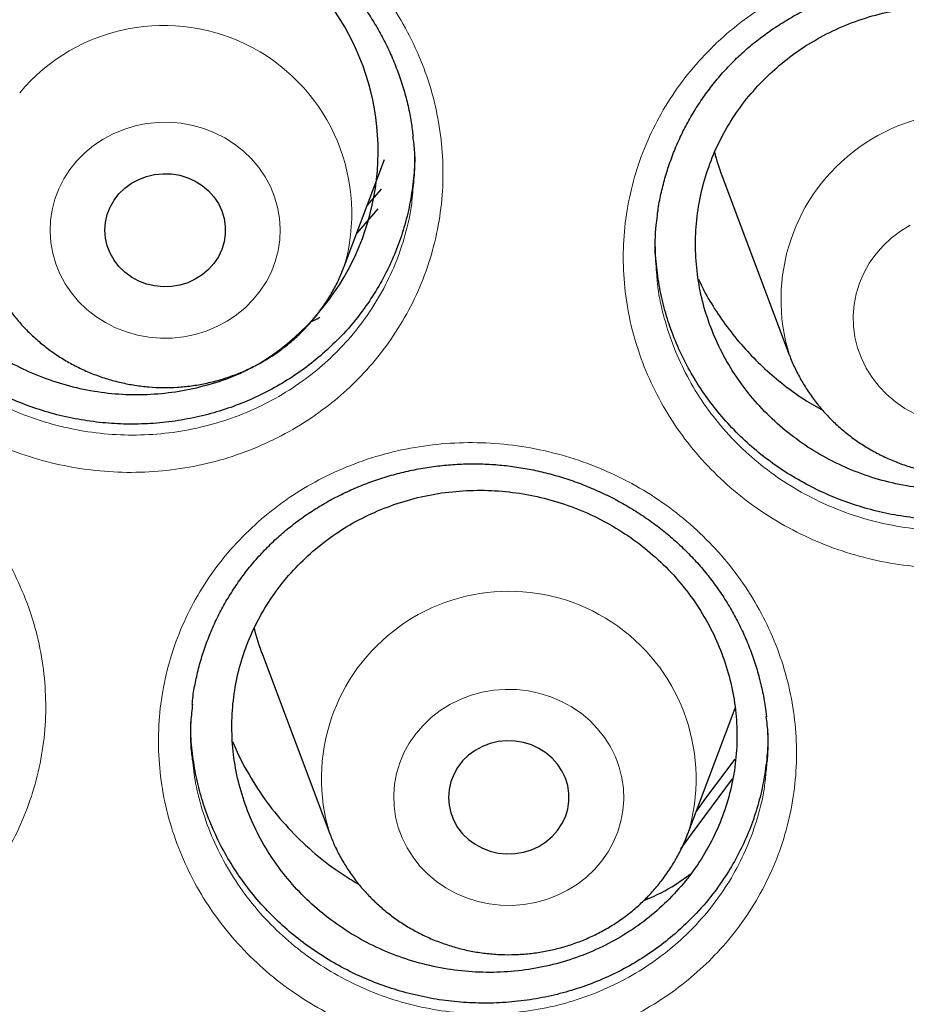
# Model space of a CAD drawing. Header units: millimetres. Extents: x 8 to 984, y 12 to 973.
# Tile 72 of 256: x 325.14 to 331.03, y 796.93 to 803.46. Entities that reach past the tile are written whole.
import ezdxf

# ---------------------------------------------------------------- set-up
doc = ezdxf.new("R2010")
doc.units = ezdxf.units.MM

msp = doc.modelspace()

# ---------------------------------------------------------------- linework, layer by layer
at = {"color": 7, "linetype": 'Continuous', "lineweight": 30}
for p, q in [((327.2966, 801.8252), (327.5639, 802.5356)), ((329.8035, 802.4293), (330.2505, 801.2411)), ((327.4491, 802.2305), (327.5453, 802.3394)), ((327.5211, 802.2084), (327.3805, 802.0482)), ((326.754, 799.2518), (327.201, 798.0636)), ((329.5772, 798.0636), (329.8906, 798.8967)), ((327.201, 798.0636), (327.2031, 798.0582)), ((329.3123, 797.6496), (329.2957, 797.6251))]:
    msp.add_line(p, q, dxfattribs=at)
at = {"color": 252, "linetype": 'Continuous', "lineweight": 0, "flags": 128}
for points in [[(325.5235, 802.5272), (325.5762, 802.5804), (325.6343, 802.6283), (325.6973, 802.6704), (325.7645, 802.7063), (325.8352, 802.7357), (325.9088, 802.7582), (325.9844, 802.7736), (326.0613, 802.7818), (326.1386, 802.7826), (326.2156, 802.7761), (326.2916, 802.7622), (326.3657, 802.7413), (326.4371, 802.7134), (326.5051, 802.6789), (326.5691, 802.6382), (326.6284, 802.5915), (326.6823, 802.5395), (326.7303, 802.4826), (326.772, 802.4214), (326.8068, 802.3566), (326.8345, 802.2889), (326.8547, 802.2188), (326.8673, 802.1472), (326.8721, 802.0748), (326.8691, 802.0022), (326.8582, 801.9304), (326.8397, 801.8599), (326.8136, 801.7916), (326.7803, 801.7261), (326.7402, 801.664), (326.6935, 801.6062), (326.6408, 801.553), (326.5827, 801.5051), (326.5197, 801.463), (326.4525, 801.4271), (326.3818, 801.3977), (326.3082, 801.3752), (326.2326, 801.3598), (326.1558, 801.3516), (326.0784, 801.3508), (326.0014, 801.3573), (325.9254, 801.3711), (325.8514, 801.3921), (325.78, 801.42), (325.7119, 801.4544), (325.6479, 801.4952), (325.5887, 801.5419), (325.5347, 801.5939), (325.4867, 801.6508), (325.445, 801.712), (325.4102, 801.7768), (325.3825, 801.8445), (325.3623, 801.9146), (325.3497, 801.9862), (325.3449, 802.0586), (325.348, 802.1311), (325.3588, 802.203), (325.3774, 802.2735), (325.4034, 802.3418), (325.4367, 802.4073), (325.4769, 802.4693), (325.5235, 802.5272)], [(331.0523, 802.1006), (330.9877, 802.0608), (330.9276, 802.015), (330.8729, 801.9638), (330.8239, 801.9076), (330.7812, 801.8471), (330.7453, 801.7828), (330.7164, 801.7155), (330.695, 801.6457), (330.6813, 801.5743), (330.6753, 801.5019), (330.6771, 801.4294), (330.6867, 801.3574), (330.7041, 801.2866), (330.729, 801.2179), (330.7612, 801.1519), (330.8003, 801.0893), (330.846, 801.0308), (330.8977, 800.9768), (330.955, 800.9281), (331.0173, 800.885), (331.0839, 800.8481)], [(329.0069, 797.8839), (329.0491, 797.9447), (329.0846, 798.0092), (329.1129, 798.0768), (329.1338, 798.1466), (329.1471, 798.2181), (329.1526, 798.2905), (329.1502, 798.3631), (329.1401, 798.435), (329.1222, 798.5056), (329.0968, 798.5742), (329.0642, 798.64), (329.0246, 798.7023), (328.9785, 798.7606), (328.9263, 798.8142), (328.8687, 798.8626), (328.8061, 798.9053), (328.7392, 798.9418), (328.6688, 798.9717), (328.5955, 798.9948), (328.52, 799.0109), (328.4432, 799.0197), (328.3659, 799.0212), (328.2888, 799.0153), (328.2127, 799.0021), (328.1385, 798.9818), (328.0668, 798.9546), (327.9984, 798.9206), (327.934, 798.8804), (327.8743, 798.8342), (327.8199, 798.7827), (327.7713, 798.7262), (327.7291, 798.6654), (327.6936, 798.6009), (327.6653, 798.5333), (327.6444, 798.4635), (327.6311, 798.392), (327.6256, 798.3196), (327.628, 798.247), (327.6381, 798.1751), (327.656, 798.1045), (327.6814, 798.0359), (327.714, 797.9701), (327.7536, 797.9078), (327.7997, 797.8495), (327.8519, 797.7959), (327.9095, 797.7475), (327.9721, 797.7048), (328.039, 797.6683), (328.1094, 797.6384), (328.1827, 797.6153), (328.2582, 797.5992), (328.335, 797.5904), (328.4123, 797.5889), (328.4894, 797.5948), (328.5655, 797.608), (328.6397, 797.6283), (328.7114, 797.6556), (328.7798, 797.6895), (328.8442, 797.7297), (328.9039, 797.7759), (328.9583, 797.8275), (329.0069, 797.8839)]]:
    msp.add_lwpolyline(points, dxfattribs=at)
at = {"color": 7, "linetype": 'Continuous', "lineweight": 30, "flags": 128}
for points in [[(325.8021, 802.3079), (325.8409, 802.3456), (325.8848, 802.3778), (325.9332, 802.404), (325.9849, 802.4236), (326.0391, 802.4363), (326.0946, 802.4417), (326.1503, 802.4399), (326.2053, 802.4308), (326.2584, 802.4146), (326.3085, 802.3917), (326.3548, 802.3624), (326.3963, 802.3274), (326.4321, 802.2873), (326.4617, 802.2429), (326.4844, 802.195), (326.4998, 802.1447), (326.5075, 802.0929), (326.5075, 802.0405), (326.4998, 801.9887), (326.4844, 801.9383), (326.4617, 801.8905), (326.4321, 801.8461), (326.3963, 801.806), (326.3548, 801.771), (326.3085, 801.7417), (326.2584, 801.7187), (326.2053, 801.7026), (326.1503, 801.6935), (326.0946, 801.6916), (326.0391, 801.6971), (325.9849, 801.7098), (325.9332, 801.7294), (325.8848, 801.7556), (325.8409, 801.7878), (325.8021, 801.8255), (325.7693, 801.8678), (325.7431, 801.9141), (325.724, 801.9632), (325.7124, 802.0145), (325.7085, 802.0667), (325.7124, 802.1189), (325.724, 802.1701), (325.7431, 802.2193), (325.7693, 802.2656), (325.8021, 802.3079)], [(328.7127, 798.0845), (328.7423, 798.1289), (328.765, 798.1767), (328.7804, 798.227), (328.7881, 798.2789), (328.7881, 798.3312), (328.7804, 798.3831), (328.765, 798.4334), (328.7423, 798.4812), (328.7127, 798.5256), (328.6768, 798.5657), (328.6354, 798.6008), (328.5891, 798.6301), (328.5389, 798.653), (328.4859, 798.6692), (328.4309, 798.6783), (328.3751, 798.6801), (328.3196, 798.6746), (328.2655, 798.662), (328.2137, 798.6423), (328.1654, 798.6162), (328.1214, 798.5839), (328.0827, 798.5463), (328.0499, 798.5039), (328.0237, 798.4577), (328.0046, 798.4085), (327.993, 798.3573), (327.9891, 798.3051), (327.993, 798.2528), (328.0046, 798.2016), (328.0237, 798.1524), (328.0499, 798.1062), (328.0827, 798.0638), (328.1214, 798.0262), (328.1654, 797.9939), (328.2137, 797.9678), (328.2655, 797.9481), (328.3196, 797.9355), (328.3751, 797.93), (328.4309, 797.9318), (328.4859, 797.9409), (328.5389, 797.9571), (328.5891, 797.98), (328.6354, 798.0093), (328.6768, 798.0444), (328.7127, 798.0845)], [(329.6323, 798.21), (329.6977, 798.2999), (329.8907, 798.5586)], [(329.871, 798.4288), (329.6004, 798.0619), (329.5298, 797.9631)]]:
    msp.add_lwpolyline(points, dxfattribs=at)
at = {"color": 7, "linetype": 'Continuous', "lineweight": 30}
for centre, radius, start, end in [((325.8724, 802.5897), 1.6496, 301.31974, 134.6589), ((331.2493, 802.9738), 1.5449, 194.59311, 200.63652), ((328.209, 799.7991), 1.5546, 193.79897, 200.61534)]:
    msp.add_arc(centre, radius, start, end, dxfattribs=at)
at = {"color": 252, "linetype": 'Continuous', "lineweight": 0}
for centre, radius, start, end in [((326.0998, 802.1777), 1.2474, 343.43794, 140.06137), ((331.4386, 801.6067), 1.2429, 342.73462, 197.26034), ((328.3892, 798.4289), 1.2431, 343.03579, 197.08992)]:
    msp.add_arc(centre, radius, start, end, dxfattribs=at)
for points, knots in [([(311.183, 789.4958), (311.1959, 789.6971), (311.2398, 790.378), (311.3854, 791.5334), (311.6179, 792.9584), (311.9192, 794.3637), (312.2821, 795.7471), (312.7062, 797.1063), (313.1923, 798.447), (313.743, 799.7748), (314.3585, 801.0866), (315.039, 802.3795), (315.7794, 803.6431), (316.5783, 804.8749), (317.4291, 806.0654), (318.3289, 807.2131), (319.275, 808.3166), (320.271, 809.3807), (321.3214, 810.4096), (322.4251, 811.4006), (323.5812, 812.3508), (324.7806, 813.2523), (326.0212, 814.1035), (327.2928, 814.898), (328.5922, 815.6352), (329.9164, 816.315), (331.2706, 816.9406), (332.6607, 817.5141), (334.0847, 818.0334), (335.5403, 818.4961), (337.0162, 818.8984), (338.5095, 819.2394), (340.0084, 819.5168), (341.5096, 819.7316), (343.0103, 819.8833), (344.5166, 819.9785), (345.5226, 819.9903), (346.0257, 819.9962)], [0, 0, 0, 0, 0.012293, 0.041589, 0.070886, 0.100182, 0.128955, 0.157729, 0.186502, 0.215275, 0.244572, 0.273868, 0.303164, 0.332461, 0.361757, 0.39053, 0.419304, 0.448077, 0.47685, 0.506146, 0.535443, 0.564739, 0.594036, 0.623332, 0.652105, 0.680878, 0.709652, 0.738425, 0.767721, 0.797018, 0.826314, 0.85561, 0.884907, 0.91368, 0.942453, 0.971227, 1, 1, 1, 1]), ([(346.0257, 818.5745), (345.5291, 818.5686), (344.5359, 818.5568), (343.0491, 818.4611), (341.568, 818.3086), (340.0955, 818.094), (338.6432, 817.8208), (337.2136, 817.4904), (335.8091, 817.1048), (334.4236, 816.6626), (333.0515, 816.1617), (331.6958, 815.6018), (330.3597, 814.9828), (329.0539, 814.3093), (327.781, 813.5826), (326.5507, 812.8087), (325.3647, 811.9902), (324.2243, 811.1296), (323.1247, 810.2236), (322.0613, 809.2682), (321.0372, 808.2642), (320.0553, 807.2126), (319.1236, 806.1216), (318.244, 804.9932), (317.423, 803.8365), (316.6611, 802.6545), (315.9586, 801.45), (315.3122, 800.2182), (314.7195, 798.9537), (314.1829, 797.6584), (313.7047, 796.3344), (313.289, 794.9919), (312.9366, 793.6335), (312.6499, 792.2701), (312.4281, 790.9045), (312.2704, 789.5395), (312.1756, 788.1694), (312.1438, 786.7883), (312.1764, 785.399), (312.2746, 784.004), (312.4381, 782.6145), (312.6666, 781.233), (312.9579, 779.8704), (313.31, 778.5292), (313.7211, 777.2114), (314.1924, 775.9116), (314.7263, 774.6243), (315.3231, 773.3524), (315.9829, 772.0989), (316.7007, 770.8738), (317.4753, 769.6795), (318.3001, 768.5252), (319.1726, 767.4125), (320.0898, 766.3427), (321.0555, 765.3109), (322.0739, 764.3133), (323.144, 763.3525), (324.2648, 762.4313), (325.4277, 761.5572), (326.6305, 760.7319), (327.8634, 759.9617), (329.1233, 759.2469), (330.4071, 758.5878), (331.7201, 757.9813), (333.0678, 757.4253), (334.4484, 756.9218), (335.8597, 756.4732), (337.2906, 756.0831), (338.7384, 755.7525), (340.1917, 755.4835), (341.6472, 755.2755), (343.1021, 755.1275), (344.5625, 755.0386), (346.0345, 755.0087), (347.5154, 755.0393), (349.0022, 755.1315), (350.4833, 755.2849), (351.9558, 755.4992), (353.4081, 755.7725), (354.8377, 756.1029), (356.2423, 756.4885), (357.6278, 756.9307), (358.9999, 757.4316), (360.3556, 757.9915), (361.6916, 758.6105), (362.9974, 759.284), (364.2704, 760.0107), (365.5007, 760.7846), (366.6867, 761.6031), (367.827, 762.4637), (368.9267, 763.3697), (369.99, 764.3251), (371.0141, 765.3291), (371.996, 766.3807), (372.9277, 767.4717), (373.8073, 768.6001), (374.6283, 769.7568), (375.3902, 770.9388), (376.0927, 772.1433), (376.7391, 773.3751), (377.3318, 774.6396), (377.8684, 775.9349), (378.3467, 777.259), (378.7624, 778.6014), (379.1148, 779.9598), (379.4015, 781.3232), (379.6232, 782.6888), (379.781, 784.0538), (379.8757, 785.4239), (379.9075, 786.805), (379.875, 788.1943), (379.7767, 789.5893), (379.6132, 790.9788), (379.3847, 792.3603), (379.0935, 793.7229), (378.7413, 795.0641), (378.3303, 796.3819), (377.859, 797.6817), (377.325, 798.969), (376.7282, 800.2409), (376.0685, 801.4944), (375.3506, 802.7195), (374.5761, 803.9138), (373.7512, 805.0681), (372.8788, 806.1808), (371.9615, 807.2507), (370.9959, 808.2824), (369.9775, 809.28), (368.9073, 810.2408), (367.7865, 811.162), (366.6236, 812.0361), (365.4208, 812.8614), (364.188, 813.6316), (362.9281, 814.3464), (361.6443, 815.0055), (360.3313, 815.612), (358.9835, 816.168), (357.6029, 816.6715), (356.1916, 817.1202), (354.7607, 817.5102), (353.3129, 817.8408), (351.8597, 818.1097), (350.4041, 818.318), (348.9492, 818.4651), (347.4888, 818.5574), (346.5134, 818.5688), (346.0257, 818.5745)], [0, 0, 0, 0, 0.007, 0.014, 0.021, 0.028, 0.035, 0.041875, 0.04875, 0.055625, 0.0625, 0.0695, 0.0765, 0.0835, 0.0905, 0.0975, 0.104375, 0.11125, 0.118125, 0.125, 0.132, 0.139, 0.146, 0.153, 0.16, 0.166875, 0.17375, 0.180625, 0.1875, 0.1945, 0.2015, 0.2085, 0.2155, 0.2225, 0.229375, 0.23625, 0.243125, 0.25, 0.257, 0.264, 0.271, 0.278, 0.285, 0.291875, 0.29875, 0.305625, 0.3125, 0.3195, 0.3265, 0.3335, 0.3405, 0.3475, 0.354375, 0.36125, 0.368125, 0.375, 0.382, 0.389, 0.396, 0.403, 0.41, 0.416875, 0.42375, 0.430625, 0.4375, 0.4445, 0.4515, 0.4585, 0.4655, 0.4725, 0.479375, 0.48625, 0.493125, 0.5, 0.507, 0.514, 0.521, 0.528, 0.535, 0.541875, 0.54875, 0.555625, 0.5625, 0.5695, 0.5765, 0.5835, 0.5905, 0.5975, 0.604375, 0.61125, 0.618125, 0.625, 0.632, 0.639, 0.646, 0.653, 0.66, 0.666875, 0.67375, 0.680625, 0.6875, 0.6945, 0.7015, 0.7085, 0.7155, 0.7225, 0.729375, 0.73625, 0.743125, 0.75, 0.757, 0.764, 0.771, 0.778, 0.785, 0.791875, 0.79875, 0.805625, 0.8125, 0.8195, 0.8265, 0.8335, 0.8405, 0.8475, 0.854375, 0.86125, 0.868125, 0.875, 0.882, 0.889, 0.896, 0.903, 0.91, 0.916875, 0.92375, 0.930625, 0.9375, 0.9445, 0.9515, 0.9585, 0.9655, 0.9725, 0.979375, 0.98625, 0.993125, 1, 1, 1, 1]), ([(324.3758, 803.9946), (324.435, 804.0437), (324.5536, 804.142), (324.7522, 804.2637), (324.9631, 804.3649), (325.1857, 804.4418), (325.4164, 804.4943), (325.6523, 804.522), (325.8904, 804.5233), (326.1277, 804.4994), (326.3617, 804.4505), (326.589, 804.3763), (326.8072, 804.2784), (327.013, 804.1581), (327.2034, 804.0164), (327.3767, 803.8559), (327.531, 803.6781), (327.6634, 803.4847), (327.7729, 803.2785), (327.8581, 803.0627), (327.9169, 802.8396), (327.9497, 802.6124), (327.9561, 802.3836), (327.935, 802.156), (327.8876, 801.9326), (327.8144, 801.7163), (327.7158, 801.5103), (327.5937, 801.3166), (327.4533, 801.1419), (327.2976, 800.9877), (327.1255, 800.8499), (326.9328, 800.7278), (326.7214, 800.6246), (326.499, 800.5451), (326.2683, 800.4911), (326.0328, 800.4619), (325.7944, 800.4579), (325.5563, 800.4803), (325.3215, 800.5279), (325.0932, 800.6002), (324.8747, 800.6968), (324.6683, 800.8157), (324.4763, 800.9556), (324.3017, 801.1155), (324.1463, 801.2928), (324.0119, 801.4851), (323.9013, 801.6903), (323.8149, 801.9056), (323.7537, 802.1281), (323.7196, 802.3554), (323.7118, 802.5843), (323.7307, 802.8119), (323.7767, 803.0352), (323.8481, 803.2515), (323.9444, 803.4587), (324.0658, 803.6533), (324.208, 803.835), (324.32, 803.9414), (324.3758, 803.9946)], [0, 0, 0, 0, 0.017814, 0.035685, 0.053501, 0.071361, 0.089279, 0.10714, 0.124987, 0.142892, 0.16074, 0.178651, 0.19662, 0.214532, 0.232409, 0.250343, 0.26822, 0.286157, 0.304153, 0.32209, 0.339974, 0.357915, 0.375799, 0.393698, 0.411654, 0.429551, 0.447403, 0.465312, 0.483164, 0.4997, 0.516237, 0.534174, 0.552166, 0.5701, 0.587954, 0.605864, 0.623717, 0.641634, 0.659609, 0.677526, 0.695411, 0.713353, 0.731237, 0.749161, 0.767143, 0.785066, 0.802975, 0.820941, 0.838848, 0.856744, 0.874698, 0.892593, 0.910441, 0.928343, 0.946187, 0.964106, 0.982081, 1, 1, 1, 1]), ([(329.75, 803.2914), (329.7506, 803.2919), (329.8064, 803.346), (329.9249, 803.4473), (330.1179, 803.5786), (330.3253, 803.6883), (330.5448, 803.7742), (330.7732, 803.8361), (331.0077, 803.8733), (331.2454, 803.8843), (331.4832, 803.8701), (331.7185, 803.8308), (331.9483, 803.766), (332.1697, 803.6772), (332.3797, 803.5655), (332.5752, 803.4319), (332.7543, 803.2788), (332.915, 803.1077), (333.0546, 802.9202), (333.1719, 802.719), (333.2652, 802.5071), (333.3326, 802.2869), (333.3742, 802.0615), (333.3895, 801.8333), (333.3772, 801.6052), (333.3386, 801.3802), (333.274, 801.1612), (333.1835, 800.9513), (333.0691, 800.7528), (332.9355, 800.5725), (332.7859, 800.412), (332.6193, 800.2672), (332.4315, 800.1374), (332.2244, 800.0258), (332.0054, 799.9374), (331.7772, 799.874), (331.5431, 799.8353), (331.3053, 799.8216), (331.0667, 799.8343), (330.8305, 799.8723), (330.5999, 799.9351), (330.3782, 800.0226), (330.1677, 800.1328), (329.9707, 800.2646), (329.7904, 800.4171), (329.6284, 800.5875), (329.487, 800.7739), (329.3687, 800.9742), (329.2741, 801.1854), (329.2044, 801.405), (329.1614, 801.6304), (329.1448, 801.8586), (329.1548, 802.0866), (329.192, 802.3115), (329.2549, 802.5304), (329.3428, 802.7409), (329.4559, 802.9395), (329.5899, 803.1258), (329.6967, 803.2362), (329.75, 803.2914)], [0, 0, 0, 0, 0.000186, 0.018063, 0.035998, 0.053876, 0.071741, 0.089664, 0.107529, 0.125372, 0.143272, 0.161116, 0.179015, 0.196971, 0.21487, 0.232733, 0.250652, 0.268516, 0.286442, 0.304427, 0.322354, 0.340237, 0.358177, 0.376059, 0.393965, 0.411928, 0.429834, 0.447699, 0.465622, 0.483487, 0.500051, 0.516615, 0.534553, 0.552547, 0.570483, 0.588338, 0.606249, 0.624104, 0.642013, 0.659979, 0.677888, 0.69576, 0.713689, 0.731561, 0.749471, 0.767438, 0.785348, 0.803248, 0.821206, 0.839107, 0.857005, 0.87496, 0.892858, 0.910715, 0.928627, 0.946482, 0.964303, 0.98218, 1, 1, 1, 1]), ([(323.9418, 802.4056), (323.9495, 802.3452), (323.9659, 802.2161), (324.0207, 802.0224), (324.0984, 801.827), (324.1986, 801.6407), (324.3201, 801.4661), (324.4607, 801.3051), (324.6186, 801.1597), (324.7923, 801.0325), (324.979, 800.9242), (325.1767, 800.8361), (325.3832, 800.7702), (325.5957, 800.7265), (325.8111, 800.7057), (326.0269, 800.7087), (326.2401, 800.7347), (326.4489, 800.7833), (326.6502, 800.8549), (326.8416, 800.9481), (327.016, 801.0584), (327.1717, 801.1831), (327.3126, 801.3226), (327.4398, 801.4807), (327.5502, 801.6562), (327.6399, 801.8429), (327.7048, 802.0391), (327.7424, 802.1985), (327.7497, 802.2927), (327.7517, 802.3179)], [0, 0, 0, 0, 0.033642, 0.071953, 0.110385, 0.148696, 0.18704, 0.225506, 0.26385, 0.302113, 0.340498, 0.378763, 0.41709, 0.455541, 0.493868, 0.532069, 0.570392, 0.608595, 0.646959, 0.68545, 0.72382, 0.759184, 0.794549, 0.832737, 0.871048, 0.909238, 0.947523, 0.985933, 1, 1, 1, 1]), ([(329.3715, 801.7677), (329.3727, 801.7495), (329.378, 801.6625), (329.4115, 801.5086), (329.4731, 801.3093), (329.5591, 801.1177), (329.666, 800.9359), (329.794, 800.7668), (329.9405, 800.612), (330.1036, 800.4735), (330.2818, 800.3537), (330.4723, 800.2534), (330.6729, 800.1737), (330.8815, 800.1164), (331.0953, 800.0816), (331.3111, 800.0697), (331.5264, 800.0817), (331.7383, 800.1166), (331.9448, 800.1737), (332.1431, 800.2535), (332.3305, 800.3545), (332.5004, 800.4719), (332.6512, 800.603), (332.7867, 800.7483), (332.9075, 800.9116), (333.0111, 801.0914), (333.0927, 801.2817), (333.1525, 801.48), (333.1725, 801.6165), (333.1824, 801.6848)], [0, 0, 0, 0, 0.010116, 0.048374, 0.086643, 0.125032, 0.163301, 0.201589, 0.239998, 0.278287, 0.316497, 0.354829, 0.393039, 0.431324, 0.46973, 0.508015, 0.546192, 0.584492, 0.622671, 0.661013, 0.699481, 0.737827, 0.773225, 0.808623, 0.846817, 0.885132, 0.923324, 0.9616, 1, 1, 1, 1]), ([(321.8171, 800.526), (321.878, 800.5713), (322.0001, 800.6622), (322.2022, 800.7724), (322.4162, 800.8625), (322.6414, 800.9283), (322.8746, 800.97), (323.1117, 800.9865), (323.35, 800.9769), (323.5862, 800.9421), (323.8179, 800.8827), (324.0418, 800.7984), (324.2554, 800.6909), (324.4556, 800.5617), (324.6393, 800.412), (324.8051, 800.2443), (324.9509, 800.0604), (325.0741, 799.862), (325.1739, 799.6521), (325.2488, 799.4337), (325.2971, 799.2093), (325.3192, 798.9821), (325.3148, 798.7545), (325.283, 798.5295), (325.2251, 798.3099), (325.142, 798.0985), (325.0337, 797.8984), (324.9028, 797.7117), (324.7543, 797.5448), (324.5917, 797.3988), (324.4134, 797.2698), (324.2152, 797.1574), (323.9989, 797.0645), (323.7728, 796.9957), (323.5396, 796.9526), (323.3027, 796.9344), (323.0641, 796.9415), (322.827, 796.9748), (322.5943, 797.033), (322.3694, 797.1154), (322.1554, 797.2216), (321.9546, 797.3494), (321.7692, 797.4975), (321.6022, 797.6646), (321.4551, 797.848), (321.3299, 798.0454), (321.229, 798.2545), (321.1528, 798.4724), (321.1022, 798.6963), (321.0787, 798.9237), (321.0818, 799.1514), (321.1114, 799.3765), (321.1678, 799.5961), (321.2492, 799.8076), (321.3555, 800.0096), (321.487, 800.1986), (321.6396, 800.3741), (321.758, 800.4754), (321.8171, 800.526)], [0, 0, 0, 0, 0.0176207, 0.0352967, 0.0529181, 0.0707886, 0.0887159, 0.1065868, 0.1244493, 0.142369, 0.1602324, 0.1781576, 0.1961397, 0.2140648, 0.2319485, 0.2498883, 0.2677713, 0.2857034, 0.3036942, 0.3216261, 0.3394981, 0.3574265, 0.3752973, 0.3931795, 0.4111187, 0.4290005, 0.4468419, 0.4647394, 0.4825798, 0.4990993, 0.5156178, 0.5335679, 0.5515744, 0.5695221, 0.5873899, 0.6053138, 0.6231808, 0.6411148, 0.6591065, 0.6770403, 0.6949359, 0.7128875, 0.7307827, 0.748709, 0.7666925, 0.7846188, 0.8025195, 0.8204765, 0.8383766, 0.8562582, 0.8741958, 0.8920764, 0.9099081, 0.9277952, 0.9456248, 0.9637299, 0.981895, 1, 1, 1, 1]), ([(326.7479, 800.1517), (326.8076, 800.1996), (326.9273, 800.2955), (327.1269, 800.4136), (327.3386, 800.5115), (327.562, 800.5852), (327.7935, 800.6349), (328.0299, 800.6596), (328.268, 800.6581), (328.505, 800.6315), (328.7382, 800.5802), (328.9644, 800.5037), (329.181, 800.4037), (329.385, 800.2817), (329.5732, 800.1385), (329.744, 799.9768), (329.8955, 799.7983), (330.025, 799.6044), (330.1314, 799.3983), (330.2133, 799.1827), (330.2687, 798.9603), (330.2982, 798.7342), (330.3012, 798.5066), (330.2768, 798.2807), (330.2261, 798.0592), (330.1499, 797.8451), (330.0483, 797.6413), (329.9235, 797.4502), (329.7805, 797.2781), (329.6226, 797.1266), (329.4486, 796.9914), (329.2542, 796.8723), (329.0412, 796.7721), (328.8176, 796.6956), (328.5862, 796.6445), (328.3501, 796.6182), (328.1117, 796.617), (327.8739, 796.6422), (327.6398, 796.6923), (327.4126, 796.7668), (327.1956, 796.8655), (326.9911, 796.9862), (326.8012, 797.1276), (326.6291, 797.2887), (326.4764, 797.4667), (326.3451, 797.6594), (326.2376, 797.8648), (326.1544, 798.0797), (326.0966, 798.3016), (326.0658, 798.5279), (326.0614, 798.7555), (326.0837, 798.9815), (326.1329, 799.2028), (326.2074, 799.417), (326.3068, 799.6222), (326.4314, 799.8148), (326.5769, 799.9945), (326.691, 800.0994), (326.7479, 800.1517)], [0, 0, 0, 0, 0.017748, 0.035553, 0.053302, 0.071172, 0.0891, 0.106971, 0.124826, 0.142738, 0.160594, 0.178507, 0.196477, 0.214389, 0.232261, 0.25019, 0.268061, 0.285988, 0.303973, 0.321901, 0.339774, 0.357706, 0.37558, 0.393472, 0.411422, 0.429314, 0.447167, 0.465077, 0.48293, 0.499473, 0.516015, 0.533962, 0.551965, 0.56991, 0.587775, 0.605695, 0.623559, 0.641483, 0.659464, 0.677387, 0.695271, 0.713211, 0.731094, 0.74901, 0.766984, 0.7849, 0.802798, 0.820752, 0.83865, 0.856537, 0.874481, 0.892367, 0.91021, 0.928109, 0.945949, 0.963948, 0.982004, 1, 1, 1, 1]), ([(326.2891, 798.5579), (326.2952, 798.5046), (326.3091, 798.3829), (326.3596, 798.1965), (326.4343, 798.0015), (326.5317, 797.8153), (326.6505, 797.6404), (326.7886, 797.4788), (326.9443, 797.3324), (327.1161, 797.204), (327.3011, 797.0942), (327.4974, 797.0044), (327.703, 796.9364), (327.9148, 796.8905), (328.1299, 796.8673), (328.3457, 796.8679), (328.5593, 796.8913), (328.7688, 796.9371), (328.9711, 797.006), (329.1639, 797.0965), (329.3398, 797.2042), (329.4973, 797.3263), (329.6402, 797.4634), (329.7696, 797.6191), (329.8825, 797.7922), (329.9747, 797.9766), (330.0427, 798.1708), (330.0843, 798.3393), (330.0937, 798.4434), (330.0969, 798.4792)], [0, 0, 0, 0, 0.029782, 0.067983, 0.106309, 0.144509, 0.18275, 0.221115, 0.259358, 0.297532, 0.335829, 0.374003, 0.41226, 0.450638, 0.488894, 0.527034, 0.565294, 0.603435, 0.641738, 0.680166, 0.718472, 0.753769, 0.789065, 0.827172, 0.865401, 0.903508, 0.941696, 0.980008, 1, 1, 1, 1])]:
    msp.add_open_spline(points, degree=3, knots=knots, dxfattribs=at)
at = {"color": 7, "linetype": 'Continuous', "lineweight": 30}
for points, knots in [([(313.4477, 789.969), (313.4515, 790.0048), (313.4706, 790.1884), (313.5119, 790.5193), (313.572, 790.9615), (313.6395, 791.4028), (313.7136, 791.8432), (313.7946, 792.2825), (313.8824, 792.7206), (313.9769, 793.1575), (314.0782, 793.5931), (314.1862, 794.0272), (314.301, 794.4599), (314.4224, 794.8909), (314.5505, 795.3202), (314.6852, 795.7477), (314.8265, 796.1734), (314.9744, 796.5971), (315.1288, 797.0187), (315.2897, 797.4382), (315.4571, 797.8554), (315.631, 798.2703), (315.8112, 798.6829), (315.9978, 799.0929), (316.1908, 799.5003), (316.39, 799.9051), (316.5955, 800.3071), (316.8071, 800.7062), (317.025, 801.1025), (317.2489, 801.4957), (317.4789, 801.8858), (317.7149, 802.2728), (317.9569, 802.6565), (318.2047, 803.0369), (318.4585, 803.4139), (318.718, 803.7873), (318.9833, 804.1572), (319.2543, 804.5235), (319.5309, 804.886), (319.8131, 805.2447), (320.1009, 805.5995), (320.3941, 805.9504), (320.6926, 806.2973), (320.9966, 806.64), (321.3058, 806.9786), (321.6202, 807.3129), (321.9397, 807.643), (322.2643, 807.9686), (322.594, 808.2898), (322.9285, 808.6064), (323.2679, 808.9185), (323.6121, 809.2259), (323.9611, 809.5286), (324.3146, 809.8266), (324.6728, 810.1196), (325.0354, 810.4078), (325.4025, 810.691), (325.7739, 810.9692), (326.1496, 811.2423), (326.5295, 811.5102), (326.9134, 811.773), (327.3014, 812.0305), (327.6934, 812.2827), (328.0892, 812.5295), (328.4887, 812.7709), (328.892, 813.0069), (329.2989, 813.2373), (329.7093, 813.4622), (330.1231, 813.6814), (330.5403, 813.8951), (330.9608, 814.103), (331.3844, 814.3051), (331.8111, 814.5015), (332.2408, 814.6921), (332.6734, 814.8768), (333.1088, 815.0555), (333.5469, 815.2284), (333.9877, 815.3952), (334.431, 815.556), (334.8767, 815.7108), (335.3248, 815.8595), (335.7751, 816.0021), (336.2276, 816.1385), (336.6822, 816.2688), (337.1387, 816.3929), (337.5971, 816.5107), (338.0573, 816.6223), (338.5191, 816.7276), (338.9825, 816.8266), (339.4475, 816.9194), (339.9138, 817.0057), (340.3813, 817.0857), (340.8501, 817.1593), (341.32, 817.2266), (341.7908, 817.2874), (342.2626, 817.3419), (342.7351, 817.3899), (343.2084, 817.4314), (343.6822, 817.4666), (344.1565, 817.4952), (344.6312, 817.5174), (345.1062, 817.5332), (345.5814, 817.5425), (346.0567, 817.5453), (346.532, 817.5416), (347.0072, 817.5315), (347.4822, 817.5149), (347.9568, 817.4918), (348.4311, 817.4623), (348.9048, 817.4264), (349.378, 817.384), (349.8504, 817.3351), (350.3221, 817.2798), (350.7928, 817.2182), (351.2625, 817.1501), (351.7311, 817.0756), (352.1986, 816.9948), (352.6647, 816.9076), (353.1294, 816.8141), (353.5926, 816.7142), (354.0543, 816.6081), (354.5142, 816.4957), (354.9724, 816.377), (355.4286, 816.2522), (355.8829, 816.1211), (356.3351, 815.9838), (356.7852, 815.8405), (357.233, 815.691), (357.6784, 815.5354), (358.1213, 815.3738), (358.5617, 815.2061), (358.9995, 815.0325), (359.4346, 814.853), (359.8668, 814.6676), (360.2961, 814.4762), (360.7224, 814.2791), (361.1456, 814.0762), (361.5656, 813.8675), (361.9823, 813.6532), (362.3957, 813.4332), (362.8057, 813.2076), (363.2121, 812.9765), (363.6148, 812.7398), (364.0139, 812.4977), (364.4092, 812.2501), (364.8006, 811.9973), (365.1881, 811.7391), (365.5715, 811.4757), (365.9508, 811.207), (366.326, 810.9333), (366.6968, 810.6545), (367.0633, 810.3706), (367.4254, 810.0818), (367.7829, 809.7881), (368.1359, 809.4896), (368.4842, 809.1863), (368.8278, 808.8782), (369.1666, 808.5656), (369.5005, 808.2483), (369.8294, 807.9266), (370.1534, 807.6004), (370.4723, 807.2698), (370.786, 806.9349), (371.0945, 806.5958), (371.3977, 806.2525), (371.6956, 805.9052), (371.9881, 805.5538), (372.2751, 805.1984), (372.5566, 804.8392), (372.8325, 804.4762), (373.1027, 804.1095), (373.3673, 803.7392), (373.6261, 803.3653), (373.879, 802.9879), (374.1261, 802.6071), (374.3673, 802.2229), (374.6025, 801.8355), (374.8318, 801.445), (375.0549, 801.0514), (375.2719, 800.6548), (375.4828, 800.2553), (375.6874, 799.8529), (375.8858, 799.4478), (376.078, 799.0401), (376.2637, 798.6297), (376.4432, 798.2169), (376.6162, 797.8017), (376.7827, 797.3842), (376.9428, 796.9644), (377.0964, 796.5425), (377.2434, 796.1186), (377.3839, 795.6927), (377.5177, 795.265), (377.645, 794.8354), (377.7655, 794.4042), (377.8794, 793.9714), (377.9866, 793.537), (378.087, 793.1013), (378.1806, 792.6642), (378.2675, 792.2259), (378.3477, 791.7865), (378.4209, 791.346), (378.4875, 790.9046), (378.5469, 790.4623), (378.594, 790.0728), (378.6185, 789.8306), (378.628, 789.7362)], [0, 0, 0, 0, 0.001192, 0.006123, 0.011053, 0.015984, 0.020915, 0.025845, 0.030776, 0.035706, 0.040637, 0.045568, 0.050498, 0.055429, 0.060359, 0.065289, 0.07022, 0.07515, 0.080081, 0.085011, 0.089941, 0.094871, 0.099801, 0.104732, 0.109662, 0.114592, 0.119522, 0.124452, 0.129382, 0.134312, 0.139242, 0.144172, 0.149101, 0.154031, 0.158961, 0.16389, 0.16882, 0.17375, 0.178679, 0.183609, 0.188538, 0.193467, 0.198397, 0.203326, 0.208255, 0.213184, 0.218114, 0.223043, 0.227972, 0.232901, 0.23783, 0.242759, 0.247688, 0.252617, 0.257546, 0.262474, 0.267403, 0.272332, 0.277261, 0.282189, 0.287118, 0.292047, 0.296975, 0.301904, 0.306832, 0.311761, 0.316689, 0.321618, 0.326546, 0.331474, 0.336403, 0.341331, 0.346259, 0.351188, 0.356116, 0.361044, 0.365972, 0.3709, 0.375829, 0.380757, 0.385685, 0.390613, 0.395541, 0.400469, 0.405397, 0.410325, 0.415253, 0.420181, 0.425109, 0.430037, 0.434965, 0.439893, 0.444821, 0.449749, 0.454677, 0.459605, 0.464533, 0.469461, 0.474389, 0.479317, 0.484245, 0.489173, 0.494101, 0.499028, 0.503956, 0.508884, 0.513812, 0.51874, 0.523668, 0.528596, 0.533524, 0.538452, 0.54338, 0.548308, 0.553236, 0.558163, 0.563091, 0.568019, 0.572947, 0.577875, 0.582803, 0.587731, 0.592659, 0.597587, 0.602515, 0.607443, 0.612371, 0.617299, 0.622227, 0.627156, 0.632084, 0.637012, 0.64194, 0.646868, 0.651796, 0.656725, 0.661653, 0.666581, 0.671509, 0.676438, 0.681366, 0.686294, 0.691223, 0.696151, 0.70108, 0.706008, 0.710937, 0.715865, 0.720794, 0.725722, 0.730651, 0.73558, 0.740508, 0.745437, 0.750366, 0.755295, 0.760223, 0.765152, 0.770081, 0.77501, 0.779939, 0.784868, 0.789797, 0.794726, 0.799656, 0.804585, 0.809514, 0.814443, 0.819373, 0.824302, 0.829232, 0.834161, 0.83909, 0.84402, 0.84895, 0.853879, 0.858809, 0.863739, 0.868669, 0.873598, 0.878528, 0.883458, 0.888388, 0.893318, 0.898248, 0.903178, 0.908108, 0.913039, 0.917969, 0.922899, 0.927829, 0.932759, 0.93769, 0.94262, 0.947551, 0.952481, 0.957412, 0.962342, 0.967273, 0.972203, 0.977134, 0.982064, 0.986995, 0.991926, 0.996856, 1, 1, 1, 1]), ([(324.5218, 803.9012), (324.5354, 803.9131), (324.5764, 803.9489), (324.6482, 804.005), (324.7387, 804.0677), (324.8338, 804.1253), (324.9329, 804.1777), (325.0358, 804.2246), (325.142, 804.2657), (325.2508, 804.3008), (325.3619, 804.3296), (325.4745, 804.352), (325.588, 804.3678), (325.702, 804.3771), (325.8158, 804.3797), (325.9289, 804.3757), (326.0411, 804.3652), (326.1527, 804.3481), (326.2641, 804.3246), (326.375, 804.2946), (326.4849, 804.2582), (326.5931, 804.2156), (326.6989, 804.1669), (326.8017, 804.1124), (326.9008, 804.0524), (326.9956, 803.9874), (327.0857, 803.9177), (327.1704, 803.8436), (327.2498, 803.7655), (327.3239, 803.6832), (327.3931, 803.5965), (327.4574, 803.5054), (327.5164, 803.4103), (327.5699, 803.3116), (327.6174, 803.2098), (327.6587, 803.1054), (327.6935, 802.999), (327.7215, 802.8911), (327.7422, 802.7878), (327.7503, 802.7204), (327.7539, 802.6895)], [0, 0, 0, 0, 0.013142, 0.039457, 0.065889, 0.092491, 0.119248, 0.146133, 0.173113, 0.200145, 0.227182, 0.254167, 0.281056, 0.30781, 0.334395, 0.360775, 0.386898, 0.413096, 0.439588, 0.466336, 0.493292, 0.520397, 0.547583, 0.574782, 0.6019, 0.628876, 0.655652, 0.682182, 0.708438, 0.734603, 0.760998, 0.787627, 0.814451, 0.841436, 0.868541, 0.895716, 0.922913, 0.950068, 0.97714, 1, 1, 1, 1]), ([(324.7129, 803.7631), (324.6693, 803.7205), (324.5821, 803.6352), (324.4716, 803.4902), (324.3776, 803.335), (324.3034, 803.1698), (324.2488, 802.9975), (324.2147, 802.82), (324.2021, 802.6394), (324.2105, 802.4583), (324.2398, 802.2787), (324.2904, 802.103), (324.3608, 801.9334), (324.4503, 801.7719), (324.5584, 801.6209), (324.683, 801.482), (324.8227, 801.3568), (324.9761, 801.2475), (325.1409, 801.1549), (325.315, 801.0802), (325.4965, 801.0251), (325.6829, 800.9894), (325.8718, 800.9737), (326.0608, 800.979), (326.2477, 801.004), (326.4296, 801.0498), (326.5789, 801.1025), (326.6631, 801.1465), (326.6926, 801.1618)], [0, 0, 0, 0, 0.0390849, 0.0782937, 0.1173769, 0.1564599, 0.1956677, 0.2347513, 0.2738437, 0.3130607, 0.3521553, 0.3912685, 0.4305062, 0.4696211, 0.5087574, 0.548018, 0.5871538, 0.6263039, 0.6655801, 0.7047307, 0.7438815, 0.783157, 0.8223072, 0.8614433, 0.9007035, 0.9398388, 0.9789521, 1, 1, 1, 1]), ([(329.9014, 803.2069), (329.9146, 803.2193), (329.9541, 803.2567), (330.0237, 803.3158), (330.1118, 803.3821), (330.2045, 803.4436), (330.3015, 803.5), (330.4025, 803.551), (330.5069, 803.5964), (330.6143, 803.6359), (330.7241, 803.6692), (330.8357, 803.6962), (330.9485, 803.7166), (331.062, 803.7305), (331.1756, 803.7378), (331.2886, 803.7384), (331.401, 803.7324), (331.5132, 803.7199), (331.6253, 803.7009), (331.7373, 803.6755), (331.8484, 803.6436), (331.958, 803.6053), (332.0656, 803.561), (332.1703, 803.5107), (332.2716, 803.4548), (332.3687, 803.3937), (332.4612, 803.3277), (332.5487, 803.2572), (332.6308, 803.1824), (332.7079, 803.1031), (332.7803, 803.0193), (332.848, 802.9309), (332.9105, 802.8383), (332.9676, 802.7418), (333.0189, 802.642), (333.064, 802.5394), (333.1027, 802.4345), (333.1349, 802.3278), (333.1599, 802.22), (333.1757, 802.1328), (333.1807, 802.0816), (333.1821, 802.0667)], [0, 0, 0, 0, 0.012953, 0.03888, 0.064924, 0.091137, 0.117499, 0.143988, 0.170567, 0.197197, 0.22383, 0.25041, 0.276895, 0.303245, 0.329429, 0.355409, 0.381134, 0.406938, 0.433032, 0.459379, 0.48593, 0.512626, 0.539405, 0.566193, 0.592902, 0.61947, 0.645842, 0.671969, 0.697829, 0.723603, 0.749614, 0.775852, 0.802284, 0.828878, 0.855588, 0.88237, 0.909172, 0.935933, 0.962615, 0.989183, 1, 1, 1, 1]), ([(330.106, 803.0893), (330.0636, 803.0456), (329.9787, 802.9581), (329.8721, 802.8104), (329.7823, 802.6529), (329.7124, 802.4861), (329.6624, 802.3127), (329.6328, 802.1348), (329.6248, 801.9544), (329.6378, 801.774), (329.6716, 801.5957), (329.7265, 801.422), (329.8011, 801.2549), (329.8945, 801.0964), (330.0062, 800.949), (330.1341, 800.814), (330.2766, 800.6932), (330.4325, 800.5886), (330.5992, 800.5011), (330.7748, 800.4317), (330.9572, 800.3819), (331.144, 800.3517), (331.3328, 800.3414), (331.5212, 800.352), (331.7069, 800.3826), (331.8875, 800.4327), (332.0606, 800.5024), (332.2242, 800.5902), (332.3764, 800.6949), (332.5147, 800.8159), (332.6378, 800.9509), (332.7443, 801.0984), (332.8323, 801.257), (332.9012, 801.4241), (332.9501, 801.5978), (332.9779, 801.776), (332.9847, 801.9564), (332.9706, 802.1368), (332.935, 802.3148), (332.8791, 802.4881), (332.8034, 802.6549), (332.7084, 802.8125), (332.5959, 802.9593), (332.4672, 803.0936), (332.3234, 803.2131), (332.167, 803.3167), (331.9997, 803.4034), (331.8234, 803.4712), (331.6407, 803.5199), (331.4538, 803.5491), (331.2649, 803.5575), (331.0766, 803.5459), (330.8911, 803.5143), (330.711, 803.4625), (330.5383, 803.3918), (330.3789, 803.3048), (330.2332, 803.2045), (330.1484, 803.1277), (330.106, 803.0893)], [0, 0, 0, 0, 0.0178685, 0.0357928, 0.0536618, 0.0715295, 0.0894534, 0.1073213, 0.125194, 0.1431249, 0.1609979, 0.1788795, 0.1968186, 0.2147004, 0.2325897, 0.2505361, 0.268425, 0.2863173, 0.3042665, 0.3221588, 0.3400482, 0.3579945, 0.3758837, 0.3937657, 0.4117047, 0.4295861, 0.4474596, 0.4653901, 0.4832629, 0.5011293, 0.5190534, 0.5369208, 0.5547856, 0.5727089, 0.5905746, 0.6084465, 0.6263738, 0.6442447, 0.6621239, 0.6800597, 0.6979388, 0.7158254, 0.7337706, 0.7516577, 0.7695495, 0.7874982, 0.8053904, 0.8232813, 0.8412289, 0.8591197, 0.8770044, 0.8949456, 0.9128302, 0.9307058, 0.9486389, 0.9665147, 0.9832571, 1, 1, 1, 1]), ([(329.3712, 802.1295), (329.3737, 802.1524), (329.3801, 802.2114), (329.3982, 802.3056), (329.4245, 802.4119), (329.4578, 802.5169), (329.4977, 802.6201), (329.5441, 802.7209), (329.5966, 802.8188), (329.6552, 802.9131), (329.7193, 803.0034), (329.7889, 803.0894), (329.8503, 803.1566), (329.889, 803.1947), (329.9014, 803.2069)], [0, 0, 0, 0, 0.0568779, 0.1462376, 0.2361824, 0.3265741, 0.4172448, 0.50805, 0.5987549, 0.6892049, 0.7792703, 0.8688497, 0.9578454, 1, 1, 1, 1]), ([(327.7517, 802.3179), (327.7564, 802.3612), (327.7684, 802.4729), (327.7668, 802.5987), (327.7546, 802.6793), (327.7528, 802.6914)], [0, 0, 0, 0, 0.349589, 0.901905, 1, 1, 1, 1]), ([(327.1686, 801.2593), (327.1293, 801.226), (327.0506, 801.1595), (326.9207, 801.0713), (326.7827, 800.9925), (326.6377, 800.9255), (326.4882, 800.871), (326.3341, 800.8289), (326.175, 800.7991), (326.0137, 800.7823), (325.8528, 800.7787), (325.692, 800.788), (325.5307, 800.8105), (325.3718, 800.846), (325.2178, 800.8937), (325.0683, 800.9533), (324.9229, 801.0254), (324.7839, 801.109), (324.6537, 801.2026), (324.5317, 801.3061), (324.418, 801.4202), (324.3146, 801.5428), (324.2231, 801.6719), (324.143, 801.8076), (324.0743, 801.9504), (324.0185, 802.0981), (323.976, 802.248), (323.9472, 802.4006), (323.9317, 802.5378), (323.9319, 802.6243), (323.9319, 802.6584)], [0, 0, 0, 0, 0.035563, 0.071128, 0.107717, 0.144305, 0.179988, 0.215672, 0.252397, 0.289122, 0.324758, 0.360393, 0.397066, 0.433739, 0.469342, 0.504945, 0.541576, 0.578208, 0.613926, 0.649645, 0.686401, 0.723158, 0.758855, 0.794553, 0.831288, 0.868025, 0.903718, 0.939413, 0.976149, 1, 1, 1, 1]), ([(327.764, 802.5785), (327.7642, 802.5735), (327.7664, 802.5176), (327.7579, 802.4094), (327.7373, 802.2553), (327.7016, 802.1038), (327.6533, 801.9575), (327.5926, 801.8159), (327.5187, 801.6786), (327.4253, 801.5372), (327.311, 801.3944), (327.2162, 801.3045), (327.1686, 801.2593)], [0, 0, 0, 0, 0.009931, 0.112638, 0.218331, 0.324021, 0.426536, 0.529053, 0.63454, 0.740036, 0.869297, 1, 1, 1, 1]), ([(329.3705, 802.1318), (329.3702, 802.13), (329.3586, 802.0603), (329.3566, 801.9378), (329.3671, 801.8184), (329.3715, 801.7677)], [0, 0, 0, 0, 0.015468, 0.581706, 1, 1, 1, 1]), ([(332.6491, 800.6792), (332.611, 800.6442), (332.535, 800.5743), (332.4085, 800.4808), (332.2735, 800.3963), (332.1311, 800.3232), (331.9839, 800.2627), (331.8316, 800.2143), (331.6739, 800.1781), (331.5135, 800.1548), (331.353, 800.1446), (331.1921, 800.1473), (331.0303, 800.1632), (330.8702, 800.1921), (330.7147, 800.2334), (330.5632, 800.2868), (330.4153, 800.3528), (330.2735, 800.4305), (330.14, 800.5186), (330.0142, 800.6169), (329.8963, 800.726), (329.7884, 800.8441), (329.6921, 800.9692), (329.6069, 801.1013), (329.5328, 801.241), (329.4712, 801.386), (329.4232, 801.5339), (329.3878, 801.685), (329.367, 801.8396), (329.3582, 801.9487), (329.3604, 802.0052), (329.3606, 802.0094)], [0, 0, 0, 0, 0.035084, 0.070168, 0.106268, 0.142365, 0.177495, 0.212625, 0.248782, 0.284938, 0.320007, 0.355077, 0.391169, 0.427259, 0.462285, 0.497311, 0.533349, 0.569388, 0.604522, 0.639658, 0.675816, 0.711975, 0.747097, 0.782223, 0.818365, 0.85451, 0.889645, 0.92478, 0.960938, 0.997094, 1, 1, 1, 1]), ([(324.9205, 801.8274), (324.9247, 801.8157), (324.9389, 801.7757), (324.9699, 801.7099), (325.0133, 801.6304), (325.063, 801.5544), (325.1183, 801.482), (325.1791, 801.4137), (325.2449, 801.35), (325.3155, 801.291), (325.3905, 801.2372), (325.4695, 801.1889), (325.552, 801.1463), (325.6376, 801.1096), (325.7259, 801.0792), (325.8163, 801.0551), (325.9084, 801.0375), (326.0017, 801.0265), (326.0956, 801.0222), (326.1897, 801.0247), (326.2833, 801.0338), (326.376, 801.0497), (326.4673, 801.0721), (326.5566, 801.1011), (326.6435, 801.1363), (326.7273, 801.1777), (326.8078, 801.225), (326.8844, 801.2779), (326.9566, 801.3362), (327.0241, 801.3995), (327.0865, 801.4674), (327.1434, 801.5396), (327.1947, 801.6155), (327.2396, 801.695), (327.2731, 801.764), (327.2891, 801.8073), (327.2945, 801.8222)], [0, 0, 0, 0, 0.0123223, 0.0422717, 0.0722483, 0.1022628, 0.1323235, 0.1624294, 0.1925856, 0.2227958, 0.2530558, 0.2833664, 0.3137285, 0.3441352, 0.3745851, 0.4050735, 0.4355967, 0.4661483, 0.4967241, 0.5273186, 0.5579253, 0.5885376, 0.6191484, 0.6497516, 0.6803418, 0.7109125, 0.741455, 0.7719622, 0.8024365, 0.8328613, 0.8632373, 0.8935654, 0.923835, 0.954049, 0.9842092, 1, 1, 1, 1]), ([(329.6472, 801.7429), (329.6591, 801.7178), (329.6939, 801.6438), (329.7658, 801.526), (329.8618, 801.3905), (329.9699, 801.2634), (330.0872, 801.1464), (330.2141, 801.0392), (330.343, 800.9458), (330.4334, 800.8937), (330.4747, 800.8699)], [0, 0, 0, 0, 0.069178, 0.2031, 0.340921, 0.478745, 0.61262, 0.746494, 0.884255, 1, 1, 1, 1]), ([(327.0791, 801.4611), (327.0965, 801.4687), (327.1156, 801.4772), (327.133, 801.4885), (327.1346, 801.4896)], [0, 0, 0, 0, 0.9037174, 1, 1, 1, 1]), ([(330.2521, 801.2379), (330.2533, 801.2346), (330.2642, 801.2027), (330.291, 801.1446), (330.3327, 801.0643), (330.3811, 800.9875), (330.4351, 800.9143), (330.4947, 800.845), (330.5594, 800.7802), (330.6289, 800.7201), (330.7029, 800.6651), (330.781, 800.6155), (330.8627, 800.5715), (330.9477, 800.5334), (331.0354, 800.5015), (331.1254, 800.476), (331.2171, 800.4569), (331.3102, 800.4443), (331.404, 800.4385), (331.4981, 800.4394), (331.5918, 800.447), (331.6848, 800.4613), (331.7765, 800.4822), (331.8663, 800.5097), (331.9537, 800.5435), (332.0384, 800.5835), (332.1196, 800.6295), (332.1983, 800.6815), (332.2473, 800.7211), (332.2723, 800.7412)], [0, 0, 0, 0, 0.004501, 0.042176, 0.079893, 0.117651, 0.155462, 0.193332, 0.231267, 0.269264, 0.307329, 0.345455, 0.383648, 0.421898, 0.460205, 0.49856, 0.53696, 0.575397, 0.613867, 0.652361, 0.690874, 0.729395, 0.767914, 0.806428, 0.844927, 0.8834, 0.921845, 0.960246, 1, 1, 1, 1]), ([(326.8877, 800.057), (326.9015, 800.0687), (326.943, 800.1038), (327.0157, 800.1588), (327.1071, 800.2201), (327.203, 800.2764), (327.303, 800.3273), (327.4065, 800.3728), (327.5133, 800.4125), (327.6227, 800.4461), (327.7341, 800.4735), (327.8471, 800.4945), (327.9609, 800.509), (328.075, 800.5169), (328.1889, 800.5182), (328.3019, 800.5129), (328.4139, 800.5011), (328.5253, 800.4829), (328.6363, 800.4582), (328.7468, 800.4271), (328.8562, 800.3897), (328.9637, 800.346), (329.0688, 800.2964), (329.1708, 800.241), (329.269, 800.1802), (329.3628, 800.1145), (329.4518, 800.0441), (329.5354, 799.9695), (329.6136, 799.891), (329.6864, 799.8083), (329.7543, 799.7213), (329.8172, 799.63), (329.8748, 799.5348), (329.9268, 799.436), (329.9727, 799.3342), (330.0124, 799.2299), (330.0456, 799.1237), (330.0718, 799.0161), (330.0898, 798.9212), (330.096, 798.8621), (330.0984, 798.8394)], [0, 0, 0, 0, 0.013233, 0.039707, 0.066299, 0.093062, 0.119979, 0.147027, 0.174166, 0.20136, 0.228557, 0.255703, 0.282753, 0.309666, 0.336409, 0.362947, 0.38922, 0.415571, 0.442218, 0.469123, 0.496236, 0.5235, 0.550846, 0.578204, 0.605481, 0.632612, 0.659541, 0.686225, 0.712633, 0.738951, 0.765506, 0.792292, 0.819284, 0.846437, 0.873713, 0.901062, 0.928432, 0.955762, 0.983011, 1, 1, 1, 1]), ([(327.0732, 799.9236), (327.0291, 799.8818), (326.9409, 799.798), (326.8287, 799.6552), (326.7328, 799.502), (326.6566, 799.3388), (326.5998, 799.1683), (326.5634, 798.9924), (326.5485, 798.8132), (326.5545, 798.6333), (326.5813, 798.4546), (326.6295, 798.2797), (326.6975, 798.1106), (326.7847, 797.9493), (326.8906, 797.7982), (327.0131, 797.659), (327.1508, 797.5333), (327.3025, 797.4231), (327.4657, 797.3295), (327.6385, 797.2535), (327.8189, 797.1968), (328.0044, 797.1595), (328.1927, 797.1419), (328.3814, 797.145), (328.5682, 797.1681), (328.7507, 797.2109), (328.9265, 797.2735), (329.0935, 797.3545), (329.2496, 797.4527), (329.3926, 797.5677), (329.5209, 797.6973), (329.6331, 797.8399), (329.7272, 797.9942), (329.8025, 798.1578), (329.8581, 798.3287), (329.8927, 798.505), (329.9066, 798.6842), (329.8995, 798.8642), (329.8708, 799.0426), (329.8216, 799.2172), (329.7525, 799.386), (329.6636, 799.5465), (329.5569, 799.697), (329.4335, 799.8356), (329.2945, 799.96), (329.1422, 800.0693), (328.9784, 800.162), (328.8049, 800.2364), (328.6242, 800.2921), (328.4385, 800.3284), (328.25, 800.3443), (328.0613, 800.34), (327.8747, 800.3159), (327.6927, 800.2714), (327.5173, 800.2079), (327.3545, 800.1274), (327.2049, 800.0333), (327.1171, 799.9602), (327.0732, 799.9236)], [0, 0, 0, 0, 0.017865, 0.035789, 0.053654, 0.071521, 0.089443, 0.107309, 0.125178, 0.143103, 0.16097, 0.178845, 0.196778, 0.214653, 0.232538, 0.250478, 0.268362, 0.286253, 0.304201, 0.322092, 0.339984, 0.357933, 0.375825, 0.393712, 0.411657, 0.429545, 0.447424, 0.465361, 0.48324, 0.501112, 0.51904, 0.536911, 0.554776, 0.5727, 0.590566, 0.608432, 0.626357, 0.644222, 0.662095, 0.680025, 0.697898, 0.715779, 0.733717, 0.7516, 0.769488, 0.787434, 0.805323, 0.823215, 0.841165, 0.859057, 0.876947, 0.894893, 0.912783, 0.930665, 0.948604, 0.966486, 0.983243, 1, 1, 1, 1]), ([(326.2881, 798.9211), (326.2899, 798.9392), (326.2952, 798.9928), (326.3115, 799.0814), (326.3365, 799.1867), (326.3687, 799.2909), (326.4074, 799.3935), (326.4526, 799.4939), (326.5042, 799.5917), (326.5619, 799.6862), (326.6253, 799.7769), (326.6941, 799.8634), (326.7681, 799.9452), (326.8333, 800.0092), (326.8743, 800.0452), (326.8877, 800.057)], [0, 0, 0, 0, 0.041638, 0.123903, 0.206809, 0.290257, 0.374126, 0.458257, 0.542507, 0.62667, 0.71061, 0.794193, 0.877306, 0.959883, 1, 1, 1, 1]), ([(326.2903, 798.9232), (326.286, 798.8852), (326.274, 798.7791), (326.2749, 798.6561), (326.2869, 798.5729), (326.2891, 798.5579)], [0, 0, 0, 0, 0.313454, 0.876612, 1, 1, 1, 1]), ([(330.0969, 798.4792), (330.1008, 798.5115), (330.113, 798.6118), (330.1121, 798.7337), (330.0998, 798.8216), (330.097, 798.8414)], [0, 0, 0, 0, 0.269787, 0.835508, 1, 1, 1, 1]), ([(329.4929, 797.4005), (329.453, 797.3678), (329.3732, 797.3024), (329.2416, 797.2162), (329.1021, 797.1395), (328.9558, 797.0746), (328.8053, 797.0224), (328.6505, 796.9825), (328.491, 796.955), (328.3294, 796.9405), (328.1684, 796.9391), (328.0078, 796.9504), (327.8469, 796.975), (327.6886, 797.0123), (327.5354, 797.0619), (327.3869, 797.1231), (327.2427, 797.1968), (327.1053, 797.2818), (326.9767, 797.3765), (326.8565, 797.4811), (326.7447, 797.596), (326.6434, 797.7193), (326.5541, 797.8489), (326.4763, 797.9848), (326.41, 798.1277), (326.3566, 798.2752), (326.3166, 798.4248), (326.2905, 798.5768), (326.2777, 798.7039), (326.2788, 798.7803), (326.2792, 798.8047)], [0, 0, 0, 0, 0.035878, 0.071757, 0.108674, 0.14559, 0.181518, 0.217445, 0.254423, 0.2914, 0.327278, 0.363155, 0.400077, 0.436999, 0.472832, 0.508665, 0.545535, 0.582405, 0.618343, 0.65428, 0.691262, 0.728246, 0.764158, 0.800067, 0.837021, 0.873977, 0.909885, 0.945794, 0.982749, 1, 1, 1, 1]), ([(330.1079, 798.7318), (330.1083, 798.7173), (330.1101, 798.6521), (330.0998, 798.5352), (330.0764, 798.3822), (330.0383, 798.2321), (329.9877, 798.0874), (329.9247, 797.9474), (329.8487, 797.8119), (329.7531, 797.6727), (329.6368, 797.5325), (329.541, 797.4446), (329.4929, 797.4005)], [0, 0, 0, 0, 0.028765, 0.129585, 0.233327, 0.337074, 0.437725, 0.538377, 0.641964, 0.745536, 0.87207, 1, 1, 1, 1]), ([(326.5565, 798.6764), (326.5566, 798.6763), (326.5821, 798.6083), (326.6493, 798.4793), (326.7649, 798.2933), (326.9035, 798.1214), (327.0608, 797.9648), (327.2248, 797.8306), (327.3424, 797.7592), (327.3964, 797.7264)], [0, 0, 0, 0, 0.00015, 0.171055, 0.341433, 0.512452, 0.68403, 0.855054, 1, 1, 1, 1]), ([(327.2034, 798.058), (327.2137, 798.0324), (327.2351, 797.9789), (327.2755, 797.9008), (327.3226, 797.8232), (327.3757, 797.7493), (327.4343, 797.6794), (327.4981, 797.6137), (327.5668, 797.5528), (327.6401, 797.4968), (327.7175, 797.4463), (327.7986, 797.4013), (327.883, 797.3622), (327.9703, 797.3292), (328.0599, 797.3025), (328.1514, 797.2822), (328.2442, 797.2685), (328.3379, 797.2615), (328.432, 797.2612), (328.5259, 797.2677), (328.619, 797.2808), (328.711, 797.3006), (328.8011, 797.3269), (328.889, 797.3596), (328.9742, 797.3985), (329.0561, 797.4434), (329.1343, 797.4941), (329.2083, 797.5502), (329.2777, 797.6116), (329.3432, 797.678), (329.3824, 797.7264), (329.4022, 797.7508)], [0, 0, 0, 0, 0.031159, 0.06523, 0.099344, 0.133504, 0.167719, 0.201987, 0.236314, 0.270699, 0.305143, 0.339644, 0.374201, 0.408808, 0.443461, 0.478154, 0.512882, 0.54764, 0.582422, 0.617222, 0.65203, 0.68684, 0.721644, 0.756438, 0.791209, 0.825953, 0.860663, 0.895329, 0.929951, 0.964518, 1, 1, 1, 1]), ([(329.4022, 797.7508), (329.4146, 797.7674), (329.4454, 797.8084), (329.4893, 797.8772), (329.5323, 797.9576), (329.5617, 798.0209), (329.5746, 798.058), (329.5775, 798.0665)], [0, 0, 0, 0, 0.1708776, 0.4227193, 0.6742617, 0.9253755, 1, 1, 1, 1]), ([(329.2845, 797.62), (329.3064, 797.6292), (329.396, 797.6669), (329.5006, 797.7267), (329.577, 797.7838), (329.5952, 797.7975)], [0, 0, 0, 0, 0.198005, 0.808614, 1, 1, 1, 1])]:
    msp.add_open_spline(points, degree=3, knots=knots, dxfattribs=at)

doc.saveas('drawing.dxf')
